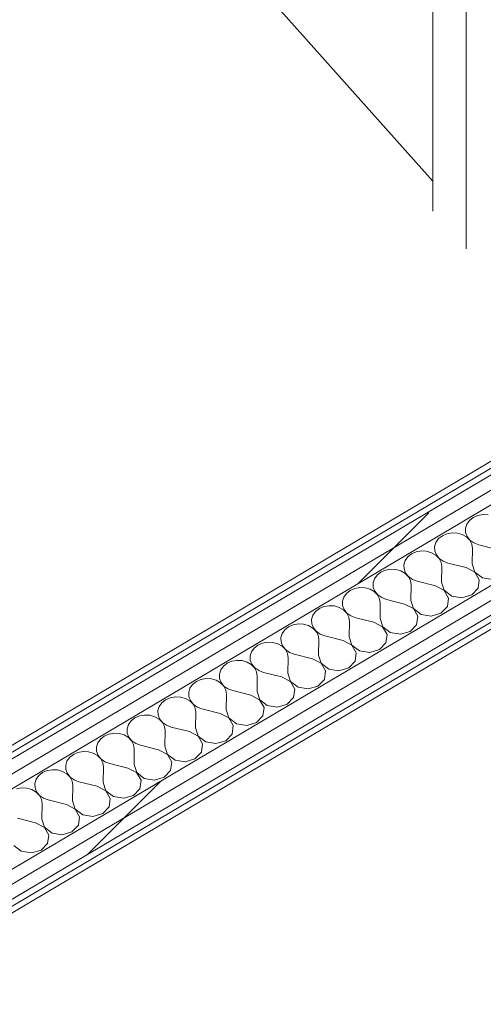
# Model space of a CAD drawing. Header units: millimetres. Extents: x -36631 to 27388, y -24993 to 6945.
# Tile 190 of 256: x 6192 to 6623, y -13924 to -13008. Entities that reach past the tile are written whole.
import ezdxf

# ---------------------------------------------------------------- set-up
doc = ezdxf.new("R2010")
doc.units = ezdxf.units.MM
doc.header["$MEASUREMENT"] = 0
doc.linetypes.add('Wipeout_Contour', pattern=[1000, 0, -1000])
doc.layers.add('Nuevo_08_E_Envans secs', color=7, linetype='Continuous')
doc.layers.add('Nuevo_Puertas Archicad', color=7, linetype='Continuous')
for name, color, linetype, lineweight in [('Nuevo_08_E_Envans secs_Pluma_Nº__1', 7, 'Continuous', 5), ('Nuevo_08_E_Envans secs_Pluma_Nº__47', 7, 'Continuous', 20), ('Nuevo_Puertas Archicad_Pluma_Nº__1', 7, 'Continuous', 5)]:
    doc.layers.add(name, color=color, linetype=linetype, lineweight=lineweight)
for name, color, linetype, lineweight, true_color in [('Nuevo_08_E_Envans secs_Pluma_Nº__102', 7, 'Continuous', 5, 0xcccccc), ('Nuevo_08_E_Envans secs_Pluma_Nº__171', 171, 'Continuous', 13, 0xaaaaff), ('Nuevo_08_E_Envans secs_Pluma_Nº__177', 7, 'Continuous', 15, 0xf7e046)]:
    doc.layers.add(name, color=color, linetype=linetype, lineweight=lineweight, true_color=true_color)
pattern_1 = [(45, (0, 0), (-183.8478, 183.8478), [195, -65]), (45, (7e-14, 183.85), (-183.8478, 183.8478), [195, -65])]

# ---------------------------------------------------------------- blocks, each defined once
blk = doc.blocks.new('*X182')
at = {"layer": 'Nuevo_08_E_Envans secs_Pluma_Nº__102', "color": 254, "linetype": 'Continuous', "lineweight": 5, "true_color": 0xcccccc}
for p, q in [((6613.82, -13471.05), (6610.3, -13473.81)), ((6618.12, -13469.18), (6613.82, -13471.05)), ((6622.89, -13468.34), (6618.12, -13469.18)), ((6627.76, -13468.59), (6622.89, -13468.34)), ((6607.85, -13477.24), (6606.64, -13481.09)), ((6610.3, -13473.81), (6607.85, -13477.24)), ((6585.21, -13487.99), (6581.7, -13490.75)), ((6589.51, -13486.12), (6585.21, -13487.99)), ((6594.28, -13485.28), (6589.51, -13486.12)), ((6599.15, -13485.53), (6594.28, -13485.28)), ((6603.75, -13486.85), (6599.15, -13485.53)), ((6607.73, -13489.15), (6603.75, -13486.85)), ((6606.64, -13481.09), (6606.77, -13485.06)), ((6606.77, -13485.06), (6608.23, -13488.85)), ((6610.79, -13492.24), (6607.73, -13489.15)), ((6608.23, -13488.85), (6610.91, -13492.18)), ((6579.24, -13494.19), (6578.03, -13498.03)), ((6578.03, -13498.03), (6578.17, -13502.01)), ((6581.7, -13490.75), (6579.24, -13494.19)), ((6612.69, -13495.9), (6610.79, -13492.24)), ((6610.91, -13492.18), (6614.6, -13494.78)), ((6613.3, -13499.84), (6612.69, -13495.9)), ((6614.6, -13494.78), (6619.02, -13496.45)), ((6635.92, -13500.69), (6619.02, -13496.45)), ((6553.09, -13507.69), (6550.63, -13511.13)), ((6556.6, -13504.93), (6553.09, -13507.69)), ((6560.91, -13503.06), (6556.6, -13504.93)), ((6565.67, -13502.22), (6560.91, -13503.06)), ((6570.54, -13502.47), (6565.67, -13502.22)), ((6575.15, -13503.79), (6570.54, -13502.47)), ((6579.13, -13506.09), (6575.15, -13503.79)), ((6578.17, -13502.01), (6579.62, -13505.8)), ((6582.18, -13509.19), (6579.13, -13506.09)), ((6579.62, -13505.8), (6582.3, -13509.12)), ((6613.04, -13514.24), (6613.3, -13499.84)), ((6550.63, -13511.13), (6549.43, -13514.98)), ((6549.43, -13514.98), (6549.56, -13518.95)), ((6584.09, -13512.84), (6582.18, -13509.19)), ((6582.3, -13509.12), (6585.99, -13511.72)), ((6584.69, -13516.78), (6584.09, -13512.84)), ((6584.43, -13531.18), (6584.69, -13516.78)), ((6585.99, -13511.72), (6590.41, -13513.4)), ((6607.32, -13517.63), (6590.41, -13513.4)), ((6613.04, -13514.24), (6615.54, -13521.84)), ((6524.48, -13524.63), (6522.03, -13528.07)), ((6527.99, -13521.88), (6524.48, -13524.63)), ((6532.3, -13520), (6527.99, -13521.88)), ((6537.07, -13519.16), (6532.3, -13520)), ((6541.94, -13519.41), (6537.07, -13519.16)), ((6546.54, -13520.74), (6541.94, -13519.41)), ((6550.52, -13523.03), (6546.54, -13520.74)), ((6549.56, -13518.95), (6551.02, -13522.74)), ((6553.58, -13526.13), (6550.52, -13523.03)), ((6551.02, -13522.74), (6553.69, -13526.06)), ((6555.48, -13529.78), (6553.58, -13526.13)), ((6553.69, -13526.06), (6557.38, -13528.66)), ((6615.43, -13521.91), (6607.32, -13517.63)), ((6619.56, -13529.02), (6615.43, -13521.91)), ((6615.54, -13521.84), (6622.58, -13527.23)), ((6522.03, -13528.07), (6520.82, -13531.92)), ((6520.82, -13531.92), (6520.95, -13535.89)), ((6556.08, -13533.73), (6555.48, -13529.78)), ((6555.82, -13548.12), (6556.08, -13533.73)), ((6557.38, -13528.66), (6561.8, -13530.34)), ((6578.71, -13534.57), (6561.8, -13530.34)), ((6586.82, -13538.85), (6578.71, -13534.57)), ((6584.43, -13531.18), (6586.93, -13538.78)), ((6618.48, -13536.84), (6619.56, -13529.02)), ((6622.58, -13527.23), (6632.05, -13528.8)), ((6495.87, -13541.58), (6493.42, -13545.01)), ((6499.39, -13538.82), (6495.87, -13541.58)), ((6503.69, -13536.95), (6499.39, -13538.82)), ((6508.46, -13536.1), (6503.69, -13536.95)), ((6513.33, -13536.35), (6508.46, -13536.1)), ((6517.93, -13537.68), (6513.33, -13536.35)), ((6521.91, -13539.97), (6517.93, -13537.68)), ((6520.95, -13535.89), (6522.41, -13539.68)), ((6524.97, -13543.07), (6521.91, -13539.97)), ((6522.41, -13539.68), (6525.09, -13543)), ((6526.87, -13546.73), (6524.97, -13543.07)), ((6525.09, -13543), (6528.77, -13545.6)), ((6590.95, -13545.96), (6586.82, -13538.85)), ((6586.93, -13538.78), (6593.97, -13544.17)), ((6593.97, -13544.17), (6603.44, -13545.74)), ((6603.44, -13545.74), (6612.52, -13543.03)), ((6612.52, -13543.03), (6618.48, -13536.84)), ((6475.08, -13553.89), (6470.78, -13555.76)), ((6479.85, -13553.04), (6475.08, -13553.89)), ((6484.72, -13553.29), (6479.85, -13553.04)), ((6489.32, -13554.62), (6484.72, -13553.29)), ((6493.42, -13545.01), (6492.21, -13548.86)), ((6492.21, -13548.86), (6492.34, -13552.83)), ((6492.34, -13552.83), (6493.8, -13556.62)), ((6527.47, -13550.67), (6526.87, -13546.73)), ((6527.21, -13565.06), (6527.47, -13550.67)), ((6528.77, -13545.6), (6533.2, -13547.28)), ((6550.1, -13551.51), (6533.2, -13547.28)), ((6558.21, -13555.79), (6550.1, -13551.51)), ((6555.82, -13548.12), (6558.33, -13555.72)), ((6583.91, -13559.97), (6589.88, -13553.78)), ((6589.88, -13553.78), (6590.95, -13545.96)), ((6464.81, -13561.95), (6463.61, -13565.8)), ((6467.27, -13558.52), (6464.81, -13561.95)), ((6470.78, -13555.76), (6467.27, -13558.52)), ((6493.3, -13556.91), (6489.32, -13554.62)), ((6496.36, -13560.01), (6493.3, -13556.91)), ((6493.8, -13556.62), (6496.48, -13559.94)), ((6498.26, -13563.67), (6496.36, -13560.01)), ((6496.48, -13559.94), (6500.17, -13562.54)), ((6500.17, -13562.54), (6504.59, -13564.22)), ((6562.35, -13562.9), (6558.21, -13555.79)), ((6558.33, -13555.72), (6565.37, -13561.11)), ((6561.27, -13570.72), (6562.35, -13562.9)), ((6565.37, -13561.11), (6574.84, -13562.69)), ((6574.84, -13562.69), (6583.91, -13559.97)), ((6446.48, -13570.83), (6442.17, -13572.7)), ((6451.24, -13569.99), (6446.48, -13570.83)), ((6456.12, -13570.24), (6451.24, -13569.99)), ((6460.72, -13571.56), (6456.12, -13570.24)), ((6464.7, -13573.86), (6460.72, -13571.56)), ((6463.61, -13565.8), (6463.74, -13569.77)), ((6463.74, -13569.77), (6465.19, -13573.56)), ((6498.87, -13567.61), (6498.26, -13563.67)), ((6498.61, -13582), (6498.87, -13567.61)), ((6521.49, -13568.45), (6504.59, -13564.22)), ((6529.6, -13572.73), (6521.49, -13568.45)), ((6527.21, -13565.06), (6529.72, -13572.66)), ((6555.3, -13576.91), (6561.27, -13570.72)), ((6436.21, -13578.89), (6435, -13582.74)), ((6438.66, -13575.46), (6436.21, -13578.89)), ((6442.17, -13572.7), (6438.66, -13575.46)), ((6467.75, -13576.95), (6464.7, -13573.86)), ((6465.19, -13573.56), (6467.87, -13576.88)), ((6469.66, -13580.61), (6467.75, -13576.95)), ((6467.87, -13576.88), (6471.56, -13579.48)), ((6470.26, -13584.55), (6469.66, -13580.61)), ((6471.56, -13579.48), (6475.98, -13581.16)), ((6492.89, -13585.39), (6475.98, -13581.16)), ((6533.74, -13579.84), (6529.6, -13572.73)), ((6529.72, -13572.66), (6536.76, -13578.05)), ((6532.66, -13587.66), (6533.74, -13579.84)), ((6536.76, -13578.05), (6546.23, -13579.63)), ((6546.23, -13579.63), (6555.3, -13576.91)), ((6413.56, -13589.64), (6410.05, -13592.4)), ((6417.87, -13587.77), (6413.56, -13589.64)), ((6422.64, -13586.93), (6417.87, -13587.77)), ((6427.51, -13587.18), (6422.64, -13586.93)), ((6432.11, -13588.5), (6427.51, -13587.18)), ((6436.09, -13590.8), (6432.11, -13588.5)), ((6435, -13582.74), (6435.13, -13586.71)), ((6435.13, -13586.71), (6436.59, -13590.5)), ((6436.59, -13590.5), (6439.26, -13593.82)), ((6470, -13598.95), (6470.26, -13584.55)), ((6501, -13589.67), (6492.89, -13585.39)), ((6498.61, -13582), (6501.11, -13589.6)), ((6505.13, -13596.78), (6501, -13589.67)), ((6501.11, -13589.6), (6508.15, -13595)), ((6526.7, -13593.85), (6532.66, -13587.66)), ((6407.6, -13595.83), (6406.39, -13599.68)), ((6406.39, -13599.68), (6406.52, -13603.65)), ((6410.05, -13592.4), (6407.6, -13595.83)), ((6439.15, -13593.89), (6436.09, -13590.8)), ((6441.05, -13597.55), (6439.15, -13593.89)), ((6439.26, -13593.82), (6442.95, -13596.42)), ((6441.65, -13601.49), (6441.05, -13597.55)), ((6442.95, -13596.42), (6447.37, -13598.1)), ((6464.28, -13602.33), (6447.37, -13598.1)), ((6470, -13598.95), (6472.5, -13606.54)), ((6504.05, -13604.6), (6505.13, -13596.78)), ((6508.15, -13595), (6517.62, -13596.57)), ((6517.62, -13596.57), (6526.7, -13593.85)), ((6384.96, -13606.58), (6381.44, -13609.34)), ((6389.26, -13604.71), (6384.96, -13606.58)), ((6394.03, -13603.87), (6389.26, -13604.71)), ((6398.9, -13604.12), (6394.03, -13603.87)), ((6403.5, -13605.44), (6398.9, -13604.12)), ((6407.48, -13607.74), (6403.5, -13605.44)), ((6406.52, -13603.65), (6407.98, -13607.44)), ((6410.54, -13610.83), (6407.48, -13607.74)), ((6407.98, -13607.44), (6410.66, -13610.76)), ((6441.39, -13615.89), (6441.65, -13601.49)), ((6472.39, -13606.61), (6464.28, -13602.33)), ((6476.52, -13613.72), (6472.39, -13606.61)), ((6472.5, -13606.54), (6479.54, -13611.94)), ((6498.09, -13610.8), (6504.05, -13604.6)), ((6378.99, -13612.77), (6377.78, -13616.62)), ((6377.78, -13616.62), (6377.91, -13620.59)), ((6381.44, -13609.34), (6378.99, -13612.77)), ((6412.44, -13614.49), (6410.54, -13610.83)), ((6410.66, -13610.76), (6414.34, -13613.36)), ((6413.04, -13618.43), (6412.44, -13614.49)), ((6414.34, -13613.36), (6418.77, -13615.04)), ((6435.67, -13619.28), (6418.77, -13615.04)), ((6441.39, -13615.89), (6443.9, -13623.49)), ((6475.45, -13621.54), (6476.52, -13613.72)), ((6479.54, -13611.94), (6489.01, -13613.51)), ((6489.01, -13613.51), (6498.09, -13610.8)), ((6352.84, -13626.28), (6350.38, -13629.72)), ((6356.35, -13623.52), (6352.84, -13626.28)), ((6360.65, -13621.65), (6356.35, -13623.52)), ((6365.42, -13620.81), (6360.65, -13621.65)), ((6370.29, -13621.06), (6365.42, -13620.81)), ((6374.89, -13622.38), (6370.29, -13621.06)), ((6378.87, -13624.68), (6374.89, -13622.38)), ((6377.91, -13620.59), (6379.37, -13624.38)), ((6381.93, -13627.77), (6378.87, -13624.68)), ((6379.37, -13624.38), (6382.05, -13627.71)), ((6412.79, -13632.83), (6413.04, -13618.43)), ((6443.78, -13623.55), (6435.67, -13619.28)), ((6447.92, -13630.67), (6443.78, -13623.55)), ((6443.9, -13623.49), (6450.94, -13628.88)), ((6469.48, -13627.74), (6475.45, -13621.54)), ((6350.38, -13629.72), (6349.18, -13633.57)), ((6349.18, -13633.57), (6349.31, -13637.54)), ((6383.84, -13631.43), (6381.93, -13627.77)), ((6382.05, -13627.71), (6385.74, -13630.31)), ((6384.44, -13635.37), (6383.84, -13631.43)), ((6384.18, -13649.77), (6384.44, -13635.37)), ((6385.74, -13630.31), (6390.16, -13631.99)), ((6407.06, -13636.22), (6390.16, -13631.99)), ((6415.17, -13640.5), (6407.06, -13636.22)), ((6412.79, -13632.83), (6415.29, -13640.43)), ((6446.84, -13638.49), (6447.92, -13630.67)), ((6450.94, -13628.88), (6460.41, -13630.45)), ((6460.41, -13630.45), (6469.48, -13627.74)), ((6324.23, -13643.22), (6321.78, -13646.66)), ((6327.74, -13640.47), (6324.23, -13643.22)), ((6332.05, -13638.59), (6327.74, -13640.47)), ((6336.82, -13637.75), (6332.05, -13638.59)), ((6341.69, -13638), (6336.82, -13637.75)), ((6346.29, -13639.32), (6341.69, -13638)), ((6350.27, -13641.62), (6346.29, -13639.32)), ((6349.31, -13637.54), (6350.77, -13641.33)), ((6353.33, -13644.72), (6350.27, -13641.62)), ((6350.77, -13641.33), (6353.44, -13644.65)), ((6355.23, -13648.37), (6353.33, -13644.72)), ((6353.44, -13644.65), (6357.13, -13647.25)), ((6419.31, -13647.61), (6415.17, -13640.5)), ((6415.29, -13640.43), (6422.33, -13645.82)), ((6431.8, -13647.39), (6440.87, -13644.68)), ((6440.87, -13644.68), (6446.84, -13638.49)), ((6321.78, -13646.66), (6320.57, -13650.51)), ((6320.57, -13650.51), (6320.7, -13654.48)), ((6320.7, -13654.48), (6322.16, -13658.27)), ((6355.83, -13652.32), (6355.23, -13648.37)), ((6355.57, -13666.71), (6355.83, -13652.32)), ((6357.13, -13647.25), (6361.55, -13648.93)), ((6378.46, -13653.16), (6361.55, -13648.93)), ((6386.57, -13657.44), (6378.46, -13653.16)), ((6384.18, -13649.77), (6386.68, -13657.37)), ((6418.23, -13655.43), (6419.31, -13647.61)), ((6422.33, -13645.82), (6431.8, -13647.39)), ((6293.17, -13663.6), (6291.96, -13667.45)), ((6295.62, -13660.16), (6293.17, -13663.6)), ((6299.13, -13657.41), (6295.62, -13660.16)), ((6303.44, -13655.54), (6299.13, -13657.41)), ((6308.21, -13654.69), (6303.44, -13655.54)), ((6313.08, -13654.94), (6308.21, -13654.69)), ((6317.68, -13656.27), (6313.08, -13654.94)), ((6321.66, -13658.56), (6317.68, -13656.27)), ((6324.72, -13661.66), (6321.66, -13658.56)), ((6322.16, -13658.27), (6324.83, -13661.59)), ((6326.62, -13665.32), (6324.72, -13661.66)), ((6324.83, -13661.59), (6328.52, -13664.19)), ((6390.7, -13664.55), (6386.57, -13657.44)), ((6386.68, -13657.37), (6393.72, -13662.76)), ((6393.72, -13662.76), (6403.19, -13664.33)), ((6403.19, -13664.33), (6412.27, -13661.62)), ((6412.27, -13661.62), (6418.23, -13655.43)), ((6274.83, -13672.48), (6270.53, -13674.35)), ((6279.6, -13671.63), (6274.83, -13672.48)), ((6284.47, -13671.88), (6279.6, -13671.63)), ((6289.07, -13673.21), (6284.47, -13671.88)), ((6291.96, -13667.45), (6292.09, -13671.42)), ((6292.09, -13671.42), (6293.55, -13675.21)), ((6327.22, -13669.26), (6326.62, -13665.32)), ((6326.96, -13683.65), (6327.22, -13669.26)), ((6328.52, -13664.19), (6332.94, -13665.87)), ((6349.85, -13670.1), (6332.94, -13665.87)), ((6357.96, -13674.38), (6349.85, -13670.1)), ((6355.57, -13666.71), (6358.08, -13674.31)), ((6383.66, -13678.56), (6389.63, -13672.37)), ((6389.63, -13672.37), (6390.7, -13664.55)), ((6264.56, -13680.54), (6263.35, -13684.39)), ((6267.01, -13677.11), (6264.56, -13680.54)), ((6270.53, -13674.35), (6267.01, -13677.11)), ((6293.05, -13675.5), (6289.07, -13673.21)), ((6296.11, -13678.6), (6293.05, -13675.5)), ((6293.55, -13675.21), (6296.23, -13678.53)), ((6298.01, -13682.26), (6296.11, -13678.6)), ((6296.23, -13678.53), (6299.92, -13681.13)), ((6299.92, -13681.13), (6304.34, -13682.81)), ((6362.09, -13681.49), (6357.96, -13674.38)), ((6358.08, -13674.31), (6365.11, -13679.7)), ((6361.02, -13689.31), (6362.09, -13681.49)), ((6365.11, -13679.7), (6374.59, -13681.28)), ((6374.59, -13681.28), (6383.66, -13678.56)), ((6246.22, -13689.42), (6241.92, -13691.29)), ((6250.99, -13688.58), (6246.22, -13689.42)), ((6255.86, -13688.82), (6250.99, -13688.58)), ((6260.46, -13690.15), (6255.86, -13688.82)), ((6264.45, -13692.45), (6260.46, -13690.15)), ((6263.35, -13684.39), (6263.48, -13688.36)), ((6263.48, -13688.36), (6264.94, -13692.15)), ((6298.62, -13686.2), (6298.01, -13682.26)), ((6298.36, -13700.59), (6298.62, -13686.2)), ((6321.24, -13687.04), (6304.34, -13682.81)), ((6329.35, -13691.32), (6321.24, -13687.04)), ((6326.96, -13683.65), (6329.47, -13691.25)), ((6355.05, -13695.5), (6361.02, -13689.31)), ((6235.95, -13697.48), (6234.75, -13701.33)), ((6238.41, -13694.05), (6235.95, -13697.48)), ((6241.92, -13691.29), (6238.41, -13694.05)), ((6267.5, -13695.54), (6264.45, -13692.45)), ((6264.94, -13692.15), (6267.62, -13695.47)), ((6269.41, -13699.2), (6267.5, -13695.54)), ((6267.62, -13695.47), (6271.31, -13698.07)), ((6270.01, -13703.14), (6269.41, -13699.2)), ((6271.31, -13698.07), (6275.73, -13699.75)), ((6292.63, -13703.98), (6275.73, -13699.75)), ((6333.49, -13698.43), (6329.35, -13691.32)), ((6329.47, -13691.25), (6336.51, -13696.64)), ((6332.41, -13706.25), (6333.49, -13698.43)), ((6336.51, -13696.64), (6345.98, -13698.22)), ((6345.98, -13698.22), (6355.05, -13695.5)), ((6213.31, -13708.23), (6209.8, -13710.99)), ((6217.62, -13706.36), (6213.31, -13708.23)), ((6222.39, -13705.52), (6217.62, -13706.36)), ((6227.26, -13705.77), (6222.39, -13705.52)), ((6231.86, -13707.09), (6227.26, -13705.77)), ((6235.84, -13709.39), (6231.86, -13707.09)), ((6234.75, -13701.33), (6234.88, -13705.3)), ((6234.88, -13705.3), (6236.34, -13709.09)), ((6238.9, -13712.48), (6235.84, -13709.39)), ((6236.34, -13709.09), (6239.01, -13712.41)), ((6269.75, -13717.54), (6270.01, -13703.14)), ((6300.75, -13708.26), (6292.63, -13703.98)), ((6298.36, -13700.59), (6300.86, -13708.19)), ((6304.88, -13715.37), (6300.75, -13708.26)), ((6300.86, -13708.19), (6307.9, -13713.58)), ((6326.44, -13712.44), (6332.41, -13706.25)), ((6207.35, -13714.42), (6206.14, -13718.27)), ((6206.14, -13718.27), (6206.27, -13722.24)), ((6209.8, -13710.99), (6207.35, -13714.42)), ((6240.8, -13716.14), (6238.9, -13712.48)), ((6239.01, -13712.41), (6242.7, -13715.01)), ((6241.4, -13720.08), (6240.8, -13716.14)), ((6242.7, -13715.01), (6247.12, -13716.69)), ((6264.03, -13720.92), (6247.12, -13716.69)), ((6269.75, -13717.54), (6272.25, -13725.13)), ((6303.8, -13723.19), (6304.88, -13715.37)), ((6307.9, -13713.58), (6317.37, -13715.16)), ((6317.37, -13715.16), (6326.44, -13712.44)), ((6193.78, -13722.46), (6189.01, -13723.3)), ((6198.65, -13722.71), (6193.78, -13722.46)), ((6203.25, -13724.03), (6198.65, -13722.71)), ((6207.23, -13726.33), (6203.25, -13724.03)), ((6206.27, -13722.24), (6207.73, -13726.03)), ((6210.29, -13729.42), (6207.23, -13726.33)), ((6207.73, -13726.03), (6210.4, -13729.35)), ((6241.14, -13734.48), (6241.4, -13720.08)), ((6272.14, -13725.2), (6264.03, -13720.92)), ((6276.27, -13732.31), (6272.14, -13725.2)), ((6272.25, -13725.13), (6279.29, -13730.53)), ((6297.84, -13729.38), (6303.8, -13723.19)), ((6212.19, -13733.08), (6210.29, -13729.42)), ((6210.4, -13729.35), (6214.09, -13731.95)), ((6212.79, -13737.02), (6212.19, -13733.08)), ((6214.09, -13731.95), (6218.52, -13733.63)), ((6235.42, -13737.86), (6218.52, -13733.63)), ((6241.14, -13734.48), (6243.65, -13742.08)), ((6275.2, -13740.13), (6276.27, -13732.31)), ((6279.29, -13730.53), (6288.76, -13732.1)), ((6288.76, -13732.1), (6297.84, -13729.38)), ((6212.53, -13751.42), (6212.79, -13737.02)), ((6243.53, -13742.14), (6235.42, -13737.86)), ((6247.67, -13749.26), (6243.53, -13742.14)), ((6243.65, -13742.08), (6250.69, -13747.47)), ((6269.23, -13746.33), (6275.2, -13740.13)), ((6206.81, -13754.81), (6189.91, -13750.58)), ((6214.92, -13759.09), (6206.81, -13754.81)), ((6212.53, -13751.42), (6215.04, -13759.02)), ((6246.59, -13757.08), (6247.67, -13749.26)), ((6250.69, -13747.47), (6260.16, -13749.04)), ((6260.16, -13749.04), (6269.23, -13746.33)), ((6219.06, -13766.2), (6214.92, -13759.09)), ((6215.04, -13759.02), (6222.08, -13764.41)), ((6222.08, -13764.41), (6231.55, -13765.98)), ((6231.55, -13765.98), (6240.62, -13763.27)), ((6240.62, -13763.27), (6246.59, -13757.08)), ((6217.98, -13774.02), (6219.06, -13766.2)), ((6186.43, -13775.96), (6193.47, -13781.35)), ((6193.47, -13781.35), (6202.94, -13782.92)), ((6202.94, -13782.92), (6212.02, -13780.21)), ((6212.02, -13780.21), (6217.98, -13774.02))]:
    blk.add_line(p, q, dxfattribs=at)
blk = doc.blocks.new('Elem Sección_167_1')
at = {"layer": 'Nuevo_08_E_Envans secs', "lineweight": 0}
blk.add_blockref('*X182', (0, 0), dxfattribs=at)
at = {"color": 254, "linetype": 'Wipeout_Contour', "lineweight": 0, "ltscale": 61046.959773}
blk.add_wipeout([(7362.47, -13134.86), (4637.21, -14748.77), (4640.95, -14752.97), (7366.22, -13139.05)], dxfattribs=at).dxf.layer = 'Nuevo_08_E_Envans secs'
at = {"layer": 'Nuevo_08_E_Envans secs_Pluma_Nº__171', "linetype": 'Continuous', "lineweight": 13, "true_color": 0xaaaaff}
h = blk.add_hatch(dxfattribs=at)
h.set_pattern_fill('Panellat_HPL_0001', color=161, style=0, pattern_type=2)
h.set_pattern_definition(pattern_1)
h.paths.add_polyline_path([(7362.47, -13134.86), (4637.21, -14748.77), (4640.95, -14752.97), (7366.22, -13139.05)])
at = {"color": 254, "linetype": 'Wipeout_Contour', "lineweight": 0, "ltscale": 60599.912219}
blk.add_wipeout([(7203.14, -13106.38), (7195.04, -13097.3), (4581.34, -14645.14), (4589.46, -14654.22)], dxfattribs=at).dxf.layer = 'Nuevo_08_E_Envans secs'
at = {"layer": 'Nuevo_08_E_Envans secs_Pluma_Nº__177', "linetype": 'Continuous', "lineweight": 15, "true_color": 0xf7e046}
h = blk.add_hatch(dxfattribs=at)
h.set_pattern_fill('Panellat_HPL_0001', color=53, style=0, pattern_type=2)
h.set_pattern_definition(pattern_1)
h.paths.add_polyline_path([(7203.14, -13106.38), (7195.04, -13097.3), (4581.34, -14645.14), (4589.46, -14654.22)])
at = {"color": 254, "linetype": 'Wipeout_Contour', "lineweight": 0, "ltscale": 60645.82576}
blk.add_wipeout([(4589.46, -14654.22), (4597.57, -14663.3), (7211.25, -13115.47), (7203.14, -13106.38)], dxfattribs=at).dxf.layer = 'Nuevo_08_E_Envans secs'
at = {"layer": 'Nuevo_08_E_Envans secs_Pluma_Nº__177', "linetype": 'Continuous', "lineweight": 15, "true_color": 0xf7e046}
h = blk.add_hatch(dxfattribs=at)
h.set_pattern_fill('Panellat_HPL_0001', color=53, style=0, pattern_type=2)
h.set_pattern_definition(pattern_1)
h.paths.add_polyline_path([(4589.46, -14654.22), (4597.57, -14663.3), (7211.25, -13115.47), (7203.14, -13106.38)])
at = {"color": 254, "linetype": 'Wipeout_Contour', "lineweight": 0, "ltscale": 60946.189975}
blk.add_wipeout([(4617.24, -14726.42), (4625.35, -14735.5), (7350.61, -13121.59), (7342.5, -13112.51)], dxfattribs=at).dxf.layer = 'Nuevo_08_E_Envans secs'
at = {"layer": 'Nuevo_08_E_Envans secs_Pluma_Nº__177', "linetype": 'Continuous', "lineweight": 15, "true_color": 0xf7e046}
h = blk.add_hatch(dxfattribs=at)
h.set_pattern_fill('Panellat_HPL_0001', color=53, style=0, pattern_type=2)
h.set_pattern_definition(pattern_1)
h.paths.add_polyline_path([(4617.24, -14726.42), (4625.35, -14735.5), (7350.61, -13121.59), (7342.5, -13112.51)])
at = {"color": 254, "linetype": 'Wipeout_Contour', "lineweight": 0, "ltscale": 60992.153034}
blk.add_wipeout([(4625.35, -14735.5), (4633.46, -14744.58), (7358.73, -13130.67), (7350.61, -13121.59)], dxfattribs=at).dxf.layer = 'Nuevo_08_E_Envans secs'
at = {"layer": 'Nuevo_08_E_Envans secs_Pluma_Nº__177', "linetype": 'Continuous', "lineweight": 15, "true_color": 0xf7e046}
h = blk.add_hatch(dxfattribs=at)
h.set_pattern_fill('Panellat_HPL_0001', color=53, style=0, pattern_type=2)
h.set_pattern_definition(pattern_1)
h.paths.add_polyline_path([(4625.35, -14735.5), (4633.46, -14744.58), (7358.73, -13130.67), (7350.61, -13121.59)])
at = {"color": 254, "linetype": 'Wipeout_Contour', "lineweight": 0, "ltscale": 60536.882626}
blk.add_wipeout([(7182.41, -13091.96), (4590.16, -14627.1), (4593.9, -14631.29), (7186.15, -13096.15)], dxfattribs=at).dxf.layer = 'Nuevo_08_E_Envans secs'
at = {"layer": 'Nuevo_08_E_Envans secs_Pluma_Nº__171', "linetype": 'Continuous', "lineweight": 13, "true_color": 0xaaaaff}
h = blk.add_hatch(dxfattribs=at)
h.set_pattern_fill('Panellat_HPL_0001', color=161, style=0, pattern_type=2)
h.set_pattern_definition(pattern_1)
h.paths.add_polyline_path([(7182.41, -13091.96), (4590.16, -14627.1), (4593.9, -14631.29), (7186.15, -13096.15)])
at = {"layer": 'Nuevo_08_E_Envans secs_Pluma_Nº__1', "color": 7, "linetype": 'Continuous', "lineweight": 5}
for p, q in [((7186.15, -13096.15), (4593.9, -14631.29)), ((7182.41, -13091.96), (4595.31, -14624.05)), ((7203.14, -13106.38), (4589.46, -14654.22)), ((7342.5, -13112.51), (4617.24, -14726.42)), ((7350.61, -13121.59), (4625.35, -14735.5)), ((7358.73, -13130.67), (4633.46, -14744.58)), ((7362.47, -13134.86), (4637.21, -14748.77)), ((7366.22, -13139.05), (4640.95, -14752.97))]:
    blk.add_line(p, q, dxfattribs=at)
at = {"layer": 'Nuevo_08_E_Envans secs_Pluma_Nº__1', "color": 7, "linetype": 'Continuous', "lineweight": 5, "flags": 128}
for points in [[(7298.81, -13063.62), (7216.4, -13112.42), (7211.25, -13115.47), (4597.57, -14663.3)], [(7195.04, -13097.3), (7189.89, -13100.35), (4592.5, -14638.53)]]:
    blk.add_lwpolyline(points, dxfattribs=at)
blk = doc.blocks.new('Elem Sección_240_1')
at = {"layer": 'Nuevo_08_E_Envans secs_Pluma_Nº__47', "color": 7, "linetype": 'Continuous', "lineweight": 20}
blk.add_line((6256.76, -12800.34), (6576.24, -13158.4), dxfattribs=at)
blk = doc.blocks.new('Elem Sección_254_1')
at = {"layer": 'Nuevo_Puertas Archicad_Pluma_Nº__1', "color": 7, "linetype": 'Continuous', "lineweight": 5}
for p, q in [((6576.24, -12440.54), (6576.24, -13186.34)), ((6607.42, -13221.28), (6607.42, -12475.48))]:
    blk.add_line(p, q, dxfattribs=at)

msp = doc.modelspace()

# ---------------------------------------------------------------- block references
at = {"layer": 'Nuevo_08_E_Envans secs', "lineweight": 0}
msp.add_blockref('Elem Sección_167_1', (0, 0), dxfattribs=at)

# ---------------------------------------------------------------- next in the draw order: block references
msp.add_blockref('Elem Sección_240_1', (0, 0), dxfattribs=at)

# ---------------------------------------------------------------- next in the draw order: block references
at = {"layer": 'Nuevo_Puertas Archicad', "lineweight": 0}
msp.add_blockref('Elem Sección_254_1', (0, 0), dxfattribs=at)

doc.saveas('drawing.dxf')
